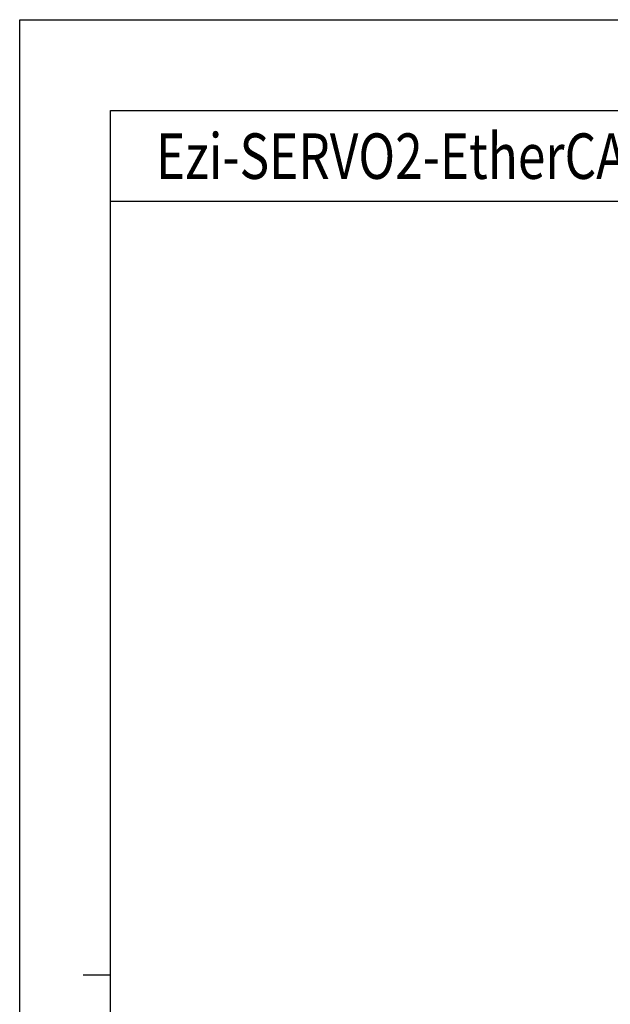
# Model space of a CAD drawing. Header units: millimetres. Extents: x 0 to 594, y 0 to 420.
# Tile 2 of 36: x 0 to 130, y 204 to 420. Entities that reach past the tile are written whole.
import ezdxf

# ---------------------------------------------------------------- set-up
doc = ezdxf.new("R2010")
doc.units = ezdxf.units.MM
doc.styles.add('H', font='txt')

msp = doc.modelspace()

# ---------------------------------------------------------------- linework, layer by layer
msp.add_line((175.5125, 380), (20, 380))
at = {"color": 4}
msp.add_line((14, 210), (20, 210), dxfattribs=at)
at = {"color": 6}
msp.add_lwpolyline([(0, 420), (594, 420), (594, 0), (0, 0)], close=True, dxfattribs=at)
at = {"color": 4}
msp.add_lwpolyline([(20, 400), (574, 400), (574, 20), (20, 20)], close=True, dxfattribs=at)

# ---------------------------------------------------------------- texts
at = {"insert": (30, 390), "char_height": 10, "attachment_point": 4, "style": 'H'}
msp.add_mtext_dynamic_manual_height_columns('{\\fArial|b0|i0|c0|p34;\\W0.8;Ezi-SERVO2-EtherCAT 4\\fDotum|b0|i0|c129|p50;축}', width=147.584497, gutter_width=12.5, heights=[10.2115], dxfattribs=at)

doc.saveas('drawing.dxf')
